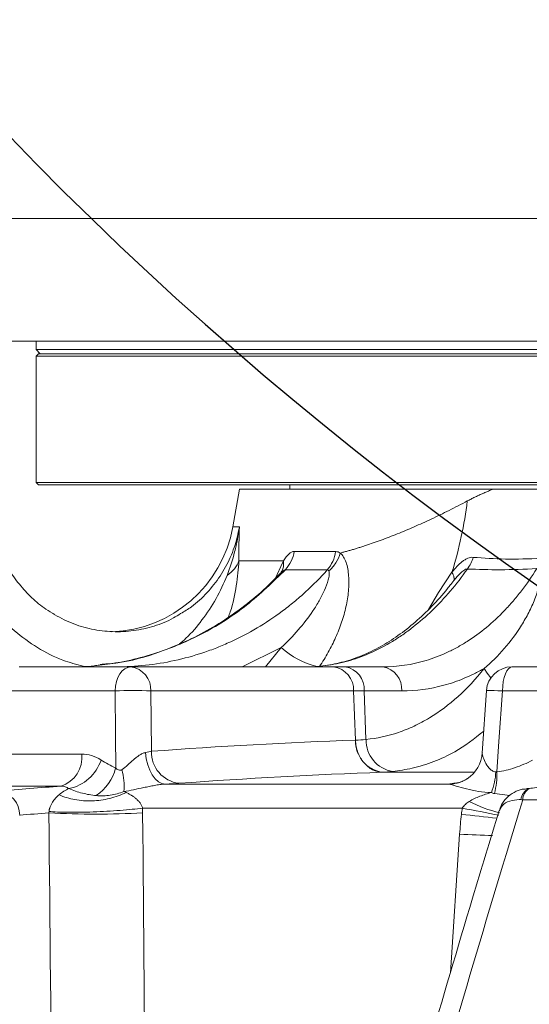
# Model space of a CAD drawing. Header units: millimetres. Extents: x 0 to 16820, y 0 to 11880.
# Tile 8 of 122: x 2421 to 2482, y 6747 to 6863. Entities that reach past the tile are written whole.
import ezdxf

# ---------------------------------------------------------------- set-up
doc = ezdxf.new("R2010")
doc.units = ezdxf.units.MM
doc.header["$LTSCALE"] = 20
doc.styles.add('SLDTEXTSTYLE0', font='TXT', dxfattribs={"width": 0.605})
doc.dimstyles.new('SLDDIMSTYLE0', dxfattribs={"dimtxt": 140, "dimasz": 100, "dimexe": 0, "dimexo": 0.0625, "dimgap": 35, "dimtad": 1, "dimtoh": 1, "dimdec": 0, "dimrnd": 1e-09, "dimzin": 12, "dimdsep": 46, "dimtxsty": 'SLDTEXTSTYLE0', "dimsah": 1, "dimcen": 0.09, "dimadec": 0, "dimazin": 0, "dimtfac": 1, "dimtofl": 0, "dimtmove": 0, "dimatfit": 3, "dimfxl": 1, "dimfrac": 2, "dimtolj": 1, "dimtzin": 12, "dimarcsym": 0})
doc.dimstyles.new('SLDDIMSTYLE1', dxfattribs={"dimtxt": 140, "dimasz": 100, "dimexe": 0, "dimexo": 0.0625, "dimgap": 35, "dimtad": 1, "dimtoh": 1, "dimdec": 1, "dimrnd": 1e-09, "dimzin": 12, "dimdsep": 46, "dimtxsty": 'SLDTEXTSTYLE0', "dimsah": 1, "dimcen": 0.09, "dimadec": 0, "dimazin": 0, "dimtfac": 1, "dimtofl": 0, "dimtmove": 0, "dimatfit": 3, "dimfxl": 1, "dimfrac": 2, "dimtolj": 1, "dimtzin": 12, "dimarcsym": 0})

# ---------------------------------------------------------------- blocks, each defined once
blk = doc.blocks.new('*D9')
at = {"color": 7, "linetype": 'Continuous', "lineweight": 0}
for p, q in [((844.96, 7139.47), (844.96, 4493.51)), ((2545.78, 6319.22), (2545.78, 4493.51)), ((844.96, 4523.51), (2545.78, 4523.51))]:
    blk.add_line(p, q, dxfattribs=at)
for points in [[(844.96, 4523.51), (944.96, 4508.51), (944.96, 4538.51)], [(2545.78, 4523.51), (2445.78, 4538.51), (2445.78, 4508.51)]]:
    blk.add_solid(points, dxfattribs=at)
at = {"color": 7, "linetype": 'Continuous', "lineweight": 0, "insert": (1481.5, 4703.98), "char_height": 140, "attachment_point": 1, "style": 'SLDTEXTSTYLE0'}
blk.add_mtext('1701', dxfattribs=at)
blk = doc.blocks.new('*D10')
at = {"color": 7, "linetype": 'Continuous', "lineweight": 0}
for p, q in [((1517.78, 7139.47), (1517.78, 4774.47)), ((2545.78, 6319.22), (2545.78, 4774.47)), ((1517.78, 4804.47), (2545.78, 4804.47))]:
    blk.add_line(p, q, dxfattribs=at)
for points in [[(1517.78, 4804.47), (1617.78, 4789.47), (1617.78, 4819.47)], [(2545.78, 4804.47), (2445.78, 4819.47), (2445.78, 4789.47)]]:
    blk.add_solid(points, dxfattribs=at)
at = {"color": 7, "linetype": 'Continuous', "lineweight": 0, "insert": (1817.9, 4984.94), "char_height": 140, "attachment_point": 1, "style": 'SLDTEXTSTYLE0'}
blk.add_mtext('1028', dxfattribs=at)

msp = doc.modelspace()

# ---------------------------------------------------------------- linework, layer by layer
at = {"color": 7, "linetype": 'Continuous', "lineweight": 0}
for p, q in [((2402.8, 6839.47), (2544.91, 6839.47)), ((2541.27, 6824.97), (2408.2, 6824.97)), ((2423.28, 6824.97), (2423.28, 6823.97)), ((2423.28, 6823.97), (2423.78, 6823.47)), ((2423.28, 6823.97), (2607.03, 6823.97)), ((2423.58, 6823.47), (2423.28, 6823.17)), ((2423.58, 6823.47), (2667.98, 6823.47)), ((2423.28, 6823.17), (2423.28, 6808.27)), ((2423.28, 6823.17), (2668.28, 6823.17)), ((2423.28, 6808.27), (2423.58, 6807.97)), ((2423.28, 6808.27), (2668.28, 6808.27)), ((2423.58, 6807.97), (2439.96, 6807.97)), ((2439.96, 6807.97), (2667.98, 6807.97)), ((2447.31, 6807.47), (2446.53, 6803.02)), ((2447.31, 6807.47), (2477.32, 6807.47)), ((2453.28, 6807.97), (2453.28, 6807.47)), ((2421.28, 6786.47), (2434.48, 6786.47)), ((2458.45, 6786.47), (2434.48, 6786.47)), ((2459.82, 6786.47), (2458.45, 6786.47)), ((2464.26, 6786.47), (2459.82, 6786.47)), ((2479.52, 6786.47), (2496.18, 6786.47)), ((2476.54, 6783.67), (2476.03, 6776.27)), ((2438.56, 6772.61), (2472.13, 6772.61))]:
    msp.add_line(p, q, dxfattribs=at)
at = {"color": 8, "linetype": 'Continuous', "lineweight": 0}
for p, q in [((2446.53, 6803.02), (2447.31, 6803.02)), ((2472.66, 6796.66), (2472.3, 6796.19)), ((2447.64, 6786.47), (2452.26, 6788.76)), ((2450.4, 6786.47), (2452.26, 6788.76)), ((2432.61, 6783.62), (2419.19, 6783.62)), ((2436.85, 6783.62), (2436.91, 6776.49)), ((2436.85, 6783.62), (2460.81, 6783.62)), ((2461.05, 6777.81), (2460.81, 6783.62)), ((2460.81, 6783.62), (2462.06, 6783.62)), ((2462.28, 6777.89), (2462.06, 6783.62)), ((2462.06, 6783.62), (2466.51, 6783.62)), ((2495.35, 6783.62), (2478.41, 6783.62)), ((2418.63, 6776.17), (2428.67, 6776.17)), ((2464.24, 6774.02), (2475.01, 6774.02)), ((2426.22, 6772.38), (2415.96, 6772.38)), ((2472.66, 6772.71), (2472.98, 6772.74)), ((2473.05, 6772.73), (2472.66, 6772.71)), ((2479.27, 6771.25), (2477.46, 6771.49)), ((2473.67, 6769.77), (2435.87, 6769.77)), ((2732.05, 6770.77), (2480.81, 6770.77)), ((2472.27, 6750.31), (2473.35, 6766.7))]:
    msp.add_line(p, q, dxfattribs=at)
at = {"color": 8, "linetype": 'Continuous', "lineweight": 0, "flags": 128}
for points in [[(2451.59, 6796.97), (2452.41, 6798.78), (2452.53, 6799), (2452.53, 6799), (2452.53, 6799)], [(2469.67, 6793.26), (2470.84, 6795.25), (2472.45, 6797.64), (2472.45, 6797.64), (2472.45, 6797.64)], [(2432.61, 6783.62), (2432.66, 6784.19), (2432.78, 6784.72), (2432.95, 6785.21), (2433.19, 6785.64), (2433.47, 6785.99), (2433.78, 6786.25), (2434.12, 6786.41), (2434.48, 6786.47)], [(2477.06, 6785.18), (2476.61, 6785.71), (2476.24, 6786.27)], [(2478.41, 6783.62), (2478.44, 6784.19), (2478.51, 6784.72), (2478.62, 6785.21), (2478.76, 6785.64), (2478.92, 6785.99), (2479.11, 6786.25), (2479.31, 6786.41), (2479.52, 6786.47)], [(2432.69, 6774.53), (2432.66, 6778.29), (2432.61, 6783.62)], [(2476.53, 6783.67), (2476.53, 6783.67), (2476.59, 6783.69), (2476.76, 6783.69), (2477.05, 6783.69), (2477.42, 6783.67), (2477.88, 6783.65), (2478.41, 6783.62)], [(2478.41, 6783.62), (2477.99, 6777.64), (2477.74, 6774.08)], [(2438.56, 6772.61), (2438.14, 6772.69), (2437.74, 6772.9), (2437.35, 6773.25), (2437.01, 6773.71), (2436.71, 6774.27), (2436.48, 6774.91), (2436.31, 6775.61), (2436.22, 6776.34)]]:
    msp.add_lwpolyline(points, dxfattribs=at)
at = {"color": 7, "linetype": 'Continuous', "lineweight": 30}
for centre, radius, start, end in [((2720.78, 7139.47), 1875.82, 300, 180), ((2720.78, 7139.47), 417.89, 212.4693, 92.4693), ((3170.78, 6360.04), 975.82, 145.3311, 300)]:
    msp.add_arc(centre, radius, start, end, dxfattribs=at)
at = {"color": 7, "linetype": 'Continuous', "lineweight": 0}
for centre, radius, start, end in [((2431.76, 6805.62), 15, 271.847, 350), ((2479.52, 6783.47), 3, 90, 176.0572), ((2472.06, 6776.58), 3.98, 302.9855, 356.4681)]:
    msp.add_arc(centre, radius, start, end, dxfattribs=at)
at = {"color": 8, "linetype": 'Continuous', "lineweight": 0}
for centre, radius, start, end in [((2449.74, 6800.75), 4.11, 317.2534, 351.1053), ((2454.53, 6800.69), 4.21, 318.9872, 351.7569), ((2470.78, 6800.69), 4.38, 322.6602, 343.0355), ((2458.64, 6795.7), 9.42, 227.4208, 256.8885), ((2434.15, 6783.78), 2.7, 356.6261, 82.9769), ((2458.11, 6783.78), 2.7, 356.6261, 82.9769), ((2459.41, 6783.84), 2.66, 355.4019, 81.1615), ((2463.85, 6783.84), 2.66, 355.4019, 81.1615), ((2434.73, 6750.95), 32.74, 86.2871, 93.7129), ((2466.03, 6777.8), 3.74, 178.7077, 260.8489), ((2464.72, 6777.66), 3.67, 177.6694, 262.9218), ((2425.16, 6775.76), 3.54, 287.523, 6.6081), ((2440.63, 6776.4), 3.72, 178.6016, 262.9072), ((2426.12, 6777.07), 5.1, 281.7555, 341.5905), ((2427.31, 6775.87), 5.54, 303.7057, 346.0442), ((2426.39, 6772.4), 7.3, 354.8274, 15.2857), ((2472.07, 6776.58), 3.97, 270.8569, 302.9472), ((2469.74, 6774.47), 7.9, 338.8453, 357.1139), ((2469.67, 6773.67), 8.09, 344.3699, 2.9048), ((2482.19, 6770.62), 1.6, 114.1127, 174.5065), ((2482.4, 6770.71), 1.59, 120.5375, 178.062), ((2418.53, 6768.97), 2.81, 359.0171, 83.087), ((2451.42, 6643.94), 127.78, 77.9937, 79.9724), ((2482.05, 6785.38), 16.64, 242.9632, 256.1994), ((2430.34, 6858.21), 89.15, 266.4323, 273.5677), ((2511.27, 7093.41), 326.55, 263.3693, 264.1123), ((2479.66, 6869.76), 103.25, 266.5011, 268.6596)]:
    msp.add_arc(centre, radius, start, end, dxfattribs=at)
for points, knots in [([(2474.26, 6806.07), (2474.41, 6806.15), (2474.7, 6806.3), (2475.13, 6806.52), (2475.56, 6806.72), (2476, 6806.92), (2476.44, 6807.11), (2476.88, 6807.3), (2477.17, 6807.41), (2477.32, 6807.47)], [0, 0, 0, 0, 0.14484, 0.288971, 0.432421, 0.57522, 0.717396, 0.858979, 1, 1, 1, 1]), ([(2459.24, 6799.92), (2459.38, 6799.96), (2459.65, 6800.03), (2460.07, 6800.14), (2460.49, 6800.26), (2460.92, 6800.39), (2461.35, 6800.52), (2461.79, 6800.66), (2462.38, 6800.85), (2463.14, 6801.11), (2464.07, 6801.44), (2465.01, 6801.8), (2465.98, 6802.18), (2466.96, 6802.58), (2467.96, 6803.01), (2468.97, 6803.46), (2470, 6803.93), (2471.05, 6804.43), (2472.1, 6804.95), (2473.18, 6805.5), (2473.9, 6805.88), (2474.26, 6806.07)], [0, 0, 0, 0, 0.032226, 0.064445, 0.096658, 0.128868, 0.161075, 0.193281, 0.225489, 0.290293, 0.355004, 0.419633, 0.484196, 0.548706, 0.613178, 0.677626, 0.742063, 0.806505, 0.870965, 0.935459, 1, 1, 1, 1]), ([(2440.37, 6792.77), (2440.8, 6793.03), (2441.95, 6793.7), (2443.53, 6795.2), (2445.1, 6797.16), (2446.3, 6799.38), (2447, 6801.37), (2447.23, 6802.61), (2447.31, 6803.02)], [0, 0, 0, 0, 0.117538, 0.313588, 0.50964, 0.706133, 0.902625, 1, 1, 1, 1]), ([(2445.86, 6797.26), (2446.21, 6798.19), (2446.51, 6799.12), (2446.88, 6800.56), (2446.99, 6801.05), (2447.17, 6802.03), (2447.25, 6802.52), (2447.31, 6803.02)], [0, 0, 0, 0, 0.5, 0.5, 0.75, 0.75, 1, 1, 1, 1]), ([(2452.53, 6799), (2452.74, 6799.33), (2452.95, 6799.61), (2453.38, 6800), (2453.59, 6800.11), (2453.8, 6800.11)], [0, 0, 0, 0, 0.5, 0.5, 1, 1, 1, 1]), ([(2453.8, 6800.11), (2454.52, 6800.11), (2455.29, 6800.11), (2456.92, 6800.09), (2457.79, 6800.09), (2458.7, 6800.09)], [0, 0, 0, 0, 0.5, 0.5, 1, 1, 1, 1]), ([(2445.86, 6797.26), (2446.2, 6797.5), (2446.49, 6797.77), (2446.96, 6798.36), (2447.14, 6798.67), (2447.25, 6799)], [0, 0, 0, 0, 0.5, 0.5, 1, 1, 1, 1]), ([(2447.25, 6799), (2447.25, 6799), (2447.22, 6798.07), (2446.99, 6796.09), (2446.57, 6793.79), (2446.07, 6792.54), (2445.99, 6792.33)], [0, 0, 0, 0, 0.000007, 0.454282, 0.908824, 1, 1, 1, 1]), ([(2452.27, 6797.65), (2452.32, 6797.74), (2452.46, 6797.97), (2452.56, 6798.43), (2452.54, 6798.81), (2452.53, 6799)], [0, 0, 0, 0, 0.225883, 0.612942, 1, 1, 1, 1]), ([(2459.24, 6799.92), (2459.39, 6799.8), (2459.52, 6799.64), (2459.75, 6799.26), (2459.85, 6799.05), (2460.1, 6798.33), (2460.19, 6797.78), (2460.25, 6796.92), (2460.26, 6796.62), (2460.25, 6796.03), (2460.24, 6795.72), (2460.15, 6794.81), (2460.05, 6794.2), (2459.85, 6793.27), (2459.77, 6792.96), (2459.6, 6792.34), (2459.5, 6792.04), (2459.19, 6791.13), (2458.96, 6790.53), (2458.43, 6789.35), (2458.14, 6788.77), (2457.5, 6787.62), (2457.15, 6787.06), (2456.78, 6786.51)], [0, 0, 0, 0, 0.0625, 0.0625, 0.125, 0.125, 0.25, 0.25, 0.3125, 0.3125, 0.375, 0.375, 0.5, 0.5, 0.5625, 0.5625, 0.625, 0.625, 0.75, 0.75, 0.875, 0.875, 1, 1, 1, 1]), ([(2457.9, 6797.8), (2458.21, 6798.08), (2458.49, 6798.4), (2458.94, 6799.12), (2459.12, 6799.52), (2459.24, 6799.92)], [0, 0, 0, 0, 0.5, 0.5, 1, 1, 1, 1]), ([(2472.45, 6797.64), (2472.64, 6797.88), (2472.83, 6798.12), (2473.24, 6798.54), (2473.45, 6798.74), (2473.77, 6798.99), (2473.88, 6799.07), (2474.1, 6799.2), (2474.21, 6799.26), (2474.44, 6799.35), (2474.55, 6799.38), (2474.76, 6799.42), (2474.87, 6799.42), (2474.97, 6799.41)], [0, 0, 0, 0, 0.25, 0.25, 0.5, 0.5, 0.625, 0.625, 0.75, 0.75, 0.875, 0.875, 1, 1, 1, 1]), ([(2474.97, 6799.41), (2476.18, 6799.31), (2477.44, 6799.24), (2480.1, 6799.19), (2481.5, 6799.22), (2482.96, 6799.3)], [0, 0, 0, 0, 0.5, 0.5, 1, 1, 1, 1]), ([(2430.85, 6786.76), (2431.46, 6786.8), (2433.88, 6786.96), (2438.07, 6788.17), (2443.29, 6790.41), (2448.32, 6793.63), (2451.27, 6796.5), (2452.76, 6797.95)], [0, 0, 0, 0, 0.076106, 0.297928, 0.524984, 0.759374, 1, 1, 1, 1]), ([(2457.71, 6797.93), (2456.89, 6797.02), (2456.04, 6796.15), (2454.7, 6794.92), (2454.24, 6794.53), (2453.32, 6793.76), (2452.84, 6793.39), (2450.45, 6791.61), (2448.43, 6790.41), (2445.75, 6789.19), (2445.21, 6788.95), (2444.11, 6788.52), (2443.56, 6788.32), (2441.9, 6787.77), (2440.78, 6787.46), (2437.39, 6786.72), (2435.09, 6786.47), (2432.74, 6786.47)], [0, 0, 0, 0, 0.125, 0.125, 0.1875, 0.1875, 0.25, 0.25, 0.5, 0.5, 0.5625, 0.5625, 0.625, 0.625, 0.75, 0.75, 1, 1, 1, 1]), ([(2452.76, 6797.95), (2452.71, 6797.94), (2452.59, 6797.91), (2452.41, 6797.76), (2452.29, 6797.62), (2452.25, 6797.58)], [0, 0, 0, 0, 0.360676, 0.814131, 1, 1, 1, 1]), ([(2452.26, 6788.76), (2452.98, 6789.42), (2453.65, 6790.11), (2454.91, 6791.55), (2455.49, 6792.3), (2456.28, 6793.48), (2456.52, 6793.89), (2456.98, 6794.69), (2457.19, 6795.1), (2457.56, 6795.93), (2457.71, 6796.34), (2457.87, 6796.94), (2457.92, 6797.14), (2457.94, 6797.41), (2457.95, 6797.5), (2457.94, 6797.66), (2457.92, 6797.74), (2457.9, 6797.8)], [0, 0, 0, 0, 0.25, 0.25, 0.5, 0.5, 0.625, 0.625, 0.75, 0.75, 0.875, 0.875, 0.9375, 0.9375, 0.96875, 0.96875, 1, 1, 1, 1]), ([(2457.71, 6797.93), (2456.78, 6797.93), (2455.91, 6797.93), (2454.26, 6797.95), (2453.49, 6797.96), (2452.76, 6797.95)], [0, 0, 0, 0, 0.5, 0.5, 1, 1, 1, 1]), ([(2455.24, 6786.47), (2456.11, 6786.47), (2456.97, 6786.53), (2458.7, 6786.79), (2459.56, 6786.98), (2462.12, 6787.74), (2463.79, 6788.49), (2465.82, 6789.73), (2466.23, 6789.99), (2467.03, 6790.55), (2467.43, 6790.84), (2468.6, 6791.76), (2469.36, 6792.42), (2471.58, 6794.56), (2472.97, 6796.2), (2474.27, 6798.03)], [0, 0, 0, 0, 0.125, 0.125, 0.25, 0.25, 0.5, 0.5, 0.5625, 0.5625, 0.625, 0.625, 0.75, 0.75, 1, 1, 1, 1]), ([(2457.9, 6797.8), (2457.88, 6797.84), (2457.85, 6797.87), (2457.79, 6797.92), (2457.75, 6797.93), (2457.71, 6797.93)], [0, 0, 0, 0, 0.5, 0.5, 1, 1, 1, 1]), ([(2482.48, 6798.08), (2481.9, 6797.15), (2481.29, 6796.28), (2480.33, 6795.03), (2480.01, 6794.63), (2479.34, 6793.86), (2479, 6793.48), (2477.27, 6791.68), (2475.8, 6790.47), (2473.85, 6789.22), (2473.45, 6788.99), (2472.65, 6788.55), (2472.25, 6788.35), (2471.03, 6787.78), (2470.21, 6787.47), (2467.71, 6786.72), (2466.01, 6786.47), (2464.26, 6786.47)], [0, 0, 0, 0, 0.125, 0.125, 0.1875, 0.1875, 0.25, 0.25, 0.5, 0.5, 0.5625, 0.5625, 0.625, 0.625, 0.75, 0.75, 1, 1, 1, 1]), ([(2474.27, 6798.03), (2474.21, 6798.04), (2474.14, 6798.03), (2473.99, 6797.97), (2473.91, 6797.93), (2473.76, 6797.82), (2473.69, 6797.76), (2473.55, 6797.64), (2473.48, 6797.57), (2473.28, 6797.37), (2473.15, 6797.23), (2472.9, 6796.95), (2472.77, 6796.8), (2472.66, 6796.66)], [0, 0, 0, 0, 0.125, 0.125, 0.25, 0.25, 0.375, 0.375, 0.5, 0.5, 0.75, 0.75, 1, 1, 1, 1]), ([(2482.48, 6798.08), (2480.98, 6797.99), (2479.55, 6797.95), (2476.81, 6797.94), (2475.51, 6797.98), (2474.27, 6798.03)], [0, 0, 0, 0, 0.5, 0.5, 1, 1, 1, 1]), ([(2476.24, 6786.27), (2477.09, 6786.98), (2477.89, 6787.77), (2479.37, 6789.47), (2480.05, 6790.39), (2480.97, 6791.87), (2481.26, 6792.38), (2481.78, 6793.42), (2482.03, 6793.95), (2482.45, 6795.04), (2482.63, 6795.6), (2482.82, 6796.44), (2482.87, 6796.72), (2482.91, 6797.14), (2482.92, 6797.28), (2482.9, 6797.54), (2482.89, 6797.67), (2482.85, 6797.79)], [0, 0, 0, 0, 0.25, 0.25, 0.5, 0.5, 0.625, 0.625, 0.75, 0.75, 0.875, 0.875, 0.9375, 0.9375, 0.96875, 0.96875, 1, 1, 1, 1]), ([(2440.25, 6789.2), (2440.5, 6789.41), (2441.5, 6790.26), (2442.97, 6792.04), (2444.66, 6794.51), (2445.46, 6796.34), (2445.86, 6797.26)], [0, 0, 0, 0, 0.096337, 0.383389, 0.688759, 1, 1, 1, 1]), ([(2472.66, 6796.66), (2472.71, 6796.76), (2472.72, 6796.89), (2472.65, 6797.23), (2472.57, 6797.42), (2472.45, 6797.64)], [0, 0, 0, 0, 0.5, 0.5, 1, 1, 1, 1]), ([(2428.85, 6786.54), (2428.04, 6786.76), (2426.16, 6787.26), (2423.41, 6788.68), (2420.69, 6790.65), (2418.31, 6793.05), (2417.1, 6794.94), (2416.49, 6795.89)], [0, 0, 0, 0, 0.158264, 0.368701, 0.579139, 0.789569, 1, 1, 1, 1]), ([(2462.28, 6777.89), (2463.58, 6778.02), (2464.86, 6778.3), (2466.73, 6778.93), (2467.35, 6779.18), (2468.57, 6779.75), (2469.18, 6780.08), (2470.96, 6781.15), (2472.09, 6781.99), (2474.24, 6783.93), (2475.27, 6785.03), (2476.24, 6786.27)], [0, 0, 0, 0, 0.25, 0.25, 0.375, 0.375, 0.5, 0.5, 0.75, 0.75, 1, 1, 1, 1]), ([(2466.51, 6783.62), (2468.2, 6783.62), (2469.85, 6783.85), (2472.29, 6784.51), (2473.09, 6784.78), (2474.28, 6785.28), (2474.68, 6785.46), (2475.46, 6785.84), (2475.85, 6786.05), (2476.24, 6786.27)], [0, 0, 0, 0, 0.5, 0.5, 0.75, 0.75, 0.875, 0.875, 1, 1, 1, 1]), ([(2476.21, 6778.87), (2475.08, 6777.99), (2473.19, 6776.52), (2470.3, 6775.23), (2467.85, 6774.44), (2466.2, 6774.21), (2465.43, 6774.11)], [0, 0, 0, 0, 0.337919, 0.566278, 0.796684, 1, 1, 1, 1]), ([(2464.24, 6774.02), (2463.84, 6774.02), (2463.44, 6774.12), (2462.69, 6774.5), (2462.35, 6774.77), (2461.76, 6775.47), (2461.51, 6775.89), (2461.16, 6776.81), (2461.06, 6777.31), (2461.03, 6777.81)], [0, 0, 0, 0, 0.25, 0.25, 0.5, 0.5, 0.75, 0.75, 1, 1, 1, 1]), ([(2428.67, 6776.17), (2429.07, 6776.17), (2429.47, 6776.11), (2430.23, 6775.87), (2430.61, 6775.69), (2430.97, 6775.46)], [0, 0, 0, 0, 0.5, 0.5, 1, 1, 1, 1]), ([(2433.44, 6774.33), (2433.68, 6774.49), (2433.9, 6774.68), (2434.34, 6775.08), (2434.56, 6775.29), (2434.9, 6775.58), (2435.01, 6775.67), (2435.24, 6775.85), (2435.36, 6775.94), (2435.6, 6776.09), (2435.72, 6776.16), (2435.97, 6776.28), (2436.1, 6776.32), (2436.22, 6776.34)], [0, 0, 0, 0, 0.25, 0.25, 0.5, 0.5, 0.625, 0.625, 0.75, 0.75, 0.875, 0.875, 1, 1, 1, 1]), ([(2476.04, 6776.34), (2476.02, 6776.31), (2476.02, 6776.26), (2476.04, 6776.11), (2476.06, 6776.01), (2476.15, 6775.71), (2476.24, 6775.47), (2476.49, 6774.98), (2476.63, 6774.73), (2476.93, 6774.4), (2477.05, 6774.29), (2477.25, 6774.17), (2477.32, 6774.14), (2477.47, 6774.09), (2477.55, 6774.07), (2477.63, 6774.07)], [0, 0, 0, 0, 0.125, 0.125, 0.25, 0.25, 0.5, 0.5, 0.75, 0.75, 0.875, 0.875, 0.9375, 0.9375, 1, 1, 1, 1]), ([(2432.69, 6774.53), (2432.79, 6774.43), (2432.89, 6774.34), (2433.09, 6774.26), (2433.16, 6774.25), (2433.3, 6774.26), (2433.37, 6774.28), (2433.44, 6774.33)], [0, 0, 0, 0, 0.5, 0.5, 0.75, 0.75, 1, 1, 1, 1]), ([(2477.74, 6774.08), (2478.11, 6774.1), (2478.48, 6774.17), (2479.19, 6774.33), (2479.55, 6774.44), (2480.25, 6774.68), (2480.6, 6774.81), (2481.29, 6775.1), (2481.63, 6775.26), (2481.97, 6775.43)], [0, 0, 0, 0, 0.25, 0.25, 0.5, 0.5, 0.75, 0.75, 1, 1, 1, 1]), ([(2464.27, 6774.02), (2464.26, 6774.02), (2464.25, 6774.02), (2464.24, 6774.02), (2464.24, 6774.02), (2464.24, 6774.02), (2464.24, 6774.02)], [0, 0, 0, 0, 0.00004016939, 0.00004016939, 0.00004016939, 0.00004022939, 0.00004022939, 0.00004022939, 0.00004022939]), ([(2425.99, 6771.35), (2426.18, 6771.51), (2426.37, 6771.64), (2426.77, 6771.88), (2426.96, 6771.98), (2427.16, 6772.08)], [0, 0, 0, 0, 0.5, 0.5, 1, 1, 1, 1]), ([(2427.16, 6772.08), (2427.02, 6772.18), (2426.87, 6772.25), (2426.55, 6772.36), (2426.39, 6772.38), (2426.22, 6772.38)], [0, 0, 0, 0, 0.5, 0.5, 1, 1, 1, 1]), ([(2430.39, 6771.26), (2429.83, 6771.31), (2429.29, 6771.4), (2428.21, 6771.68), (2427.68, 6771.85), (2427.16, 6772.08)], [0, 0, 0, 0, 0.5, 0.5, 1, 1, 1, 1]), ([(2438.56, 6772.61), (2438.35, 6772.6), (2438.13, 6772.58), (2437.7, 6772.53), (2437.49, 6772.49), (2437.06, 6772.42), (2436.84, 6772.38), (2436.43, 6772.29), (2436.22, 6772.25), (2435.61, 6772.12), (2435.2, 6772.03), (2434.42, 6771.87), (2434.04, 6771.8), (2433.66, 6771.74)], [0, 0, 0, 0, 0.125, 0.125, 0.25, 0.25, 0.375, 0.375, 0.5, 0.5, 0.75, 0.75, 1, 1, 1, 1]), ([(2477.11, 6771.62), (2476.58, 6771.63), (2476.07, 6771.68), (2475.08, 6771.83), (2474.61, 6771.93), (2473.73, 6772.15), (2473.32, 6772.27), (2472.78, 6772.43), (2472.61, 6772.48), (2472.33, 6772.57), (2472.21, 6772.6), (2472.13, 6772.61)], [0, 0, 0, 0, 0.25, 0.25, 0.5, 0.5, 0.75, 0.75, 0.875, 0.875, 1, 1, 1, 1]), ([(2483.81, 6772.38), (2483.64, 6772.36), (2483.48, 6772.34), (2483.31, 6772.32), (2482.72, 6772.24), (2482.13, 6772.17), (2481.54, 6772.09)], [0.003620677, 0.003620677, 0.003620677, 0.003620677, 0.004959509, 0.004959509, 0.004959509, 0.009627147, 0.009627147, 0.009627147, 0.009627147]), ([(2424.81, 6769.38), (2424.81, 6769.41), (2424.82, 6769.47), (2424.84, 6769.55), (2424.85, 6769.64), (2424.88, 6769.73), (2424.91, 6769.85), (2424.97, 6770.01), (2425.05, 6770.18), (2425.13, 6770.34), (2425.24, 6770.53), (2425.39, 6770.74), (2425.57, 6770.95), (2425.73, 6771.11), (2425.87, 6771.24), (2425.95, 6771.31), (2425.99, 6771.35)], [0, 0, 0, 0, 0.024306, 0.049619, 0.0761, 0.103891, 0.133114, 0.200494, 0.275864, 0.344567, 0.418048, 0.553491, 0.695724, 0.825296, 0.910093, 1, 1, 1, 1]), ([(2425.99, 6771.35), (2426.57, 6771.09), (2427.2, 6770.9), (2428.53, 6770.66), (2429.22, 6770.61), (2430.6, 6770.66), (2431.3, 6770.75), (2432.66, 6771.09), (2433.32, 6771.32), (2433.93, 6771.62)], [0, 0, 0, 0, 0.25, 0.25, 0.5, 0.5, 0.75, 0.75, 1, 1, 1, 1]), ([(2433.66, 6771.74), (2433.15, 6771.53), (2432.61, 6771.38), (2431.5, 6771.22), (2430.94, 6771.21), (2430.39, 6771.26)], [0, 0, 0, 0, 0.5, 0.5, 1, 1, 1, 1]), ([(2433.93, 6771.62), (2433.99, 6771.59), (2434.11, 6771.54), (2434.33, 6771.42), (2434.59, 6771.27), (2434.84, 6771.1), (2435.04, 6770.94), (2435.18, 6770.82), (2435.32, 6770.69), (2435.45, 6770.55), (2435.57, 6770.4), (2435.67, 6770.24), (2435.75, 6770.09), (2435.82, 6769.93), (2435.85, 6769.82), (2435.87, 6769.77)], [0, 0, 0, 0, 0.0845358, 0.1644857, 0.3008581, 0.4505218, 0.521018, 0.5857884, 0.6587027, 0.726925, 0.7915976, 0.8506833, 0.904661, 0.9541607, 1, 1, 1, 1]), ([(2474.48, 6770.56), (2474.68, 6770.69), (2474.89, 6770.8), (2475.32, 6771), (2475.54, 6771.09), (2476.2, 6771.35), (2476.65, 6771.49), (2477.11, 6771.62)], [0, 0, 0, 0, 0.25, 0.25, 0.5, 0.5, 1, 1, 1, 1]), ([(2424.81, 6769.38), (2425.1, 6769.35), (2425.43, 6769.33), (2426.17, 6769.3), (2426.58, 6769.29), (2427.48, 6769.28), (2427.96, 6769.28), (2428.98, 6769.3), (2429.51, 6769.31), (2430.58, 6769.35), (2431.13, 6769.37), (2432.19, 6769.43), (2432.72, 6769.47), (2433.72, 6769.55), (2434.2, 6769.59), (2435.09, 6769.68), (2435.5, 6769.72), (2435.87, 6769.77)], [0, 0, 0, 0, 0.125, 0.125, 0.25, 0.25, 0.375, 0.375, 0.5, 0.5, 0.625, 0.625, 0.75, 0.75, 0.875, 0.875, 1, 1, 1, 1]), ([(2480.81, 6770.77), (2476.61, 6757.02), (2472.49, 6743.11), (2464.42, 6714.99), (2460.48, 6700.79), (2456.61, 6686.44)], [0, 0, 0, 0, 0.5, 0.5, 1, 1, 1, 1]), ([(2473.67, 6769.77), (2473.76, 6769.94), (2473.89, 6770.08), (2474.17, 6770.34), (2474.32, 6770.46), (2474.48, 6770.56)], [0, 0, 0, 0, 0.5, 0.5, 1, 1, 1, 1]), ([(2478.07, 6769.46), (2478.16, 6769.68), (2478.35, 6770.18), (2479.22, 6770.64), (2480.06, 6770.78), (2480.53, 6770.78), (2480.59, 6770.78)], [0, 0, 0, 0, 0.282611, 0.631598, 0.951057, 1, 1, 1, 1])]:
    msp.add_open_spline(points, degree=3, knots=knots, dxfattribs=at)
at = {"color": 7, "linetype": 'Continuous', "lineweight": 0}
for points, knots in [([(2485.69, 6807.47), (2484.22, 6807.47), (2482.79, 6807.47), (2480.01, 6807.47), (2478.65, 6807.47), (2477.32, 6807.47)], [0, 0, 0, 0, 0.5, 0.5, 1, 1, 1, 1]), ([(2425.47, 6792.68), (2425.13, 6792.87), (2424.16, 6793.42), (2422.74, 6794.61), (2421.29, 6796.21), (2420.38, 6797.4), (2420.05, 6798.09), (2420.03, 6798.12)], [0, 0, 0, 0, 0.153689, 0.430354, 0.707265, 0.983884, 1, 1, 1, 1]), ([(2452.22, 6797.6), (2451.65, 6797.01), (2450.3, 6795.61), (2447.96, 6793.67), (2445.26, 6791.76), (2442.41, 6790.13), (2439.44, 6788.77), (2436.4, 6787.73), (2433.51, 6787.01), (2431.63, 6786.78), (2430.79, 6786.68)], [0, 0, 0, 0, 0.096487, 0.22873, 0.36137, 0.494415, 0.627899, 0.761099, 0.893624, 1, 1, 1, 1]), ([(2452.29, 6797.64), (2452.29, 6797.64), (2452.31, 6797.66), (2452.27, 6797.62), (2452.24, 6797.58)], [0, 0, 0, 0, 0.094653, 1, 1, 1, 1]), ([(2472.27, 6796.21), (2472.16, 6796.05), (2471.46, 6795.1), (2470.07, 6793.59), (2468.11, 6791.72), (2466.07, 6790.12), (2463.97, 6788.8), (2461.83, 6787.77), (2459.66, 6787.02), (2457.46, 6786.59), (2455.99, 6786.42), (2455.25, 6786.47), (2455.24, 6786.47)], [0, 0, 0, 0, 0.0239257, 0.1436379, 0.2637201, 0.3843062, 0.505622, 0.6275145, 0.7496279, 0.8733073, 0.9988387, 1, 1, 1, 1]), ([(2425.21, 6792.77), (2425.95, 6792.37), (2427.42, 6791.57), (2429.84, 6790.87), (2432.32, 6790.56), (2434.82, 6790.68), (2437.25, 6791.24), (2439.12, 6791.95), (2440.09, 6792.59), (2440.37, 6792.77)], [0, 0, 0, 0, 0.156272, 0.312455, 0.468638, 0.624864, 0.781093, 0.937568, 1, 1, 1, 1]), ([(2430.79, 6786.68), (2430.58, 6786.65), (2429.42, 6786.48), (2428.26, 6786.48), (2427.3, 6786.48)], [0, 0, 0, 0, 0.180121, 1, 1, 1, 1]), ([(2474.22, 6773.25), (2474.2, 6773.23), (2474.02, 6773.09), (2473.67, 6772.94), (2473.28, 6772.79), (2473.05, 6772.74), (2472.95, 6772.72), (2472.95, 6772.72), (2472.95, 6772.72)], [0, 0, 0, 0, 0.035685, 0.309354, 0.527756, 0.693677, 0.859527, 1, 1, 1, 1]), ([(2481.09, 6772.02), (2481.18, 6772.05), (2481.32, 6772.09), (2481.47, 6772.09), (2481.54, 6772.09)], [0, 0, 0, 0, 0.578152, 1, 1, 1, 1]), ([(2481.09, 6772.03), (2480.98, 6772.02), (2480.52, 6772), (2479.75, 6771.66), (2478.91, 6771.04), (2478.31, 6770.26), (2478.12, 6769.69), (2478.04, 6769.45)], [0, 0, 0, 0, 0.081065, 0.32171, 0.575936, 0.823521, 1, 1, 1, 1]), ([(2478.01, 6769.48), (2476.97, 6766.04), (2474.12, 6756.7), (2469.57, 6741.19), (2464.31, 6722.91), (2459.38, 6705.31), (2456.24, 6693.72), (2454.8, 6688.41)], [0, 0, 0, 0, 0.1299792, 0.3533132, 0.5789553, 0.8070071, 1, 1, 1, 1])]:
    msp.add_open_spline(points, degree=3, knots=knots, dxfattribs=at)
at = {"color": 8, "linetype": 'Continuous', "lineweight": 0}
for points in [[(2472.45, 6797.64), (2473.31, 6800.43), (2473.91, 6803.28), (2474.26, 6806.07)], [(2447.25, 6799), (2447.26, 6800.42), (2447.27, 6801.72), (2447.31, 6803.02)], [(2458.7, 6800.09), (2458.89, 6800.09), (2459.07, 6800.03), (2459.24, 6799.92)], [(2447.42, 6799), (2447.37, 6799), (2447.31, 6799), (2447.25, 6799)], [(2447.42, 6799), (2448.55, 6799), (2450.26, 6799), (2452.53, 6799)], [(2461.05, 6777.81), (2461.45, 6777.83), (2461.86, 6777.85), (2462.28, 6777.89)], [(2436.91, 6776.49), (2444.94, 6777.08), (2452.98, 6777.52), (2461.03, 6777.81)], [(2461.03, 6777.81), (2461.04, 6777.81), (2461.05, 6777.81), (2461.05, 6777.81)], [(2436.22, 6776.34), (2436.49, 6776.39), (2436.72, 6776.44), (2436.91, 6776.49)], [(2430.97, 6775.46), (2431.52, 6775.1), (2432.09, 6774.78), (2432.69, 6774.53)], [(2464.24, 6774.02), (2456.21, 6773.73), (2448.19, 6773.29), (2440.17, 6772.71)], [(2465.43, 6774.11), (2465.03, 6774.07), (2464.64, 6774.04), (2464.27, 6774.02)], [(2477.63, 6774.07), (2477.67, 6774.07), (2477.71, 6774.07), (2477.74, 6774.08)], [(2418.87, 6771.76), (2421.32, 6771.98), (2423.77, 6772.19), (2426.22, 6772.38)], [(2440.17, 6772.71), (2439.72, 6772.67), (2439.18, 6772.64), (2438.56, 6772.61)], [(2472.13, 6772.61), (2472.19, 6772.64), (2472.37, 6772.67), (2472.66, 6772.71)], [(2481.54, 6772.09), (2481.55, 6772.09), (2481.57, 6772.09), (2481.59, 6772.09)], [(2433.66, 6771.74), (2433.75, 6771.71), (2433.84, 6771.67), (2433.93, 6771.62)], [(2477.46, 6771.49), (2477.34, 6771.53), (2477.22, 6771.57), (2477.11, 6771.62)], [(2435.87, 6769.77), (2435.88, 6769.59), (2435.88, 6769.41), (2435.88, 6769.23)], [(2473.56, 6769.05), (2473.59, 6769.29), (2473.63, 6769.53), (2473.67, 6769.77)], [(2480.81, 6770.77), (2480.74, 6770.77), (2480.67, 6770.77), (2480.59, 6770.78)], [(2424.79, 6769.23), (2423.64, 6769.13), (2422.49, 6769.03), (2421.34, 6768.93)], [(2424.79, 6769.23), (2424.8, 6769.28), (2424.8, 6769.33), (2424.81, 6769.38)], [(2425.59, 6690.05), (2425.32, 6716.44), (2425.05, 6742.83), (2424.79, 6769.23)], [(2435.88, 6769.23), (2436.1, 6742.83), (2436.32, 6716.44), (2436.55, 6690.05)], [(2473.35, 6766.7), (2473.41, 6767.48), (2473.48, 6768.27), (2473.56, 6769.05)]]:
    msp.add_open_spline(points, degree=3, dxfattribs=at)

# ---------------------------------------------------------------- dimensions: what is measured, and where the dimension line sits
at = {"color": 7, "linetype": 'Continuous', "lineweight": 0}
for base, p1, dimstyle, picture, middle in [((2545.78, 4523.51), (844.96, 7139.47), 'SLDDIMSTYLE0', '*D9', (1695.37, 4523.51)), ((2545.78, 4804.47), (1517.78, 7139.47), 'SLDDIMSTYLE1', '*D10', (2031.78, 4804.47))]:
    dim = msp.add_linear_dim(base=base, p1=p1, p2=(2545.78, 6319.22), dimstyle=dimstyle, dxfattribs=at)
    dim.commit()
    dim.dimension.update_dxf_attribs({"geometry": picture, "text_midpoint": middle, "dimtype": 160})

doc.saveas('drawing.dxf')
